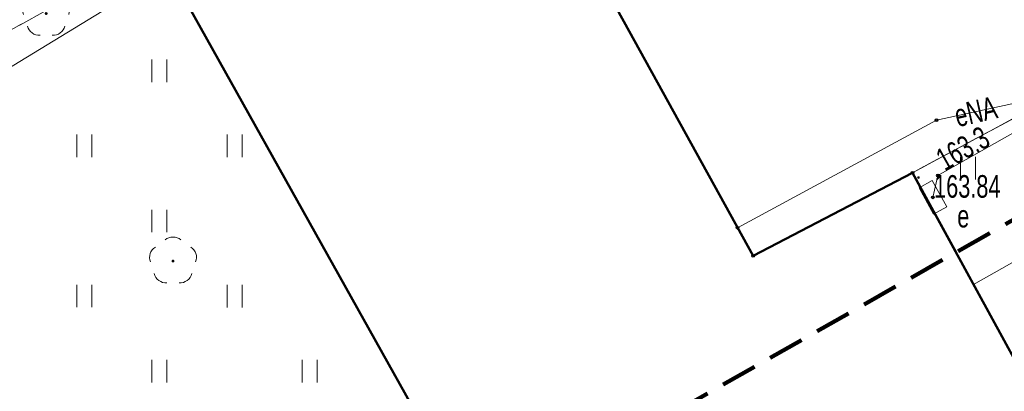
# Model space of a CAD drawing. Header units: metres. Extents: x 0 to 8443948, y 0 to 5887002.
# Tile 14 of 256: x 8442483 to 8442516, y 5886062 to 5886074. Entities that reach past the tile are written whole.
import ezdxf
from ezdxf.enums import TextEntityAlignment as Align

# ---------------------------------------------------------------- set-up
doc = ezdxf.new("R2010")
doc.units = ezdxf.units.M
doc.header["$MEASUREMENT"] = 0
for name, pattern in [('1.0_0.5', [1.5, 1, -0.5]), ('1.5_0.5', [2, 1.5, -0.5]), ('4', [1.8, 1.2, -0.6])]:
    doc.linetypes.add(name, pattern=pattern)
doc.layers.get('0').update_dxf_attribs({"color": 250, "linetype": 'CONTINUOUS', "lineweight": 5})
doc.layers.add('- ABM', color=200, linetype='CONTINUOUS', lineweight=30)
for name, color, linetype in [('312-budynek ewidencyjny', 253, 'CONTINUOUS'), ('chodnik', 253, 'CONTINUOUS'), ('drzewo liściaste', 253, 'CONTINUOUS'), ('Obszar opracowania', 253, 'CONTINUOUS'), ('obszar utwardzony', 253, 'CONTINUOUS'), ('pikieta sztuczna', 253, 'CONTINUOUS'), ('pikieta sztuczna-Atr2', 253, 'CONTINUOUS'), ('przewód elektroenergetyczny podziemny', 253, 'CONTINUOUS'), ('przewód elektroenergetyczny podziemny-Atr1', 253, 'CONTINUOUS'), ('przewód wodociągowy', 253, 'CONTINUOUS'), ('Punkt budynku', 253, 'CONTINUOUS'), ('Punkt roboczy BDOT GESUT K1', 7, 'CONTINUOUS'), ('rzędna', 253, 'CONTINUOUS'), ('rzędna-Atr2', 253, 'CONTINUOUS'), ('szafa elektroenergetyczna lub kontener', 253, 'CONTINUOUS'), ('szafa elektroenergetyczna lub kontener-Atr17', 253, 'CONTINUOUS'), ('trawnik', 253, 'CONTINUOUS')]:
    doc.layers.add(name, color=color, linetype=linetype)
doc.styles.get("Standard").update_dxf_attribs({"font": 'Working1250', "width": 0.75})

# ---------------------------------------------------------------- blocks, each defined once
blk = doc.blocks.new('PUNKTBUD')
at = {"color": 0}
blk.add_circle((0, 0), 0.045, dxfattribs=at)
blk = doc.blocks.new('TU04')
at = {"color": 0, "linetype": 'Continuous', "lineweight": 13}
for p, q in [((0, 0), (0, 0.75)), ((0.5, 0), (0.5, 0.75))]:
    blk.add_line(p, q, dxfattribs=at)
blk = doc.blocks.new('PW01')
at = {"linetype": 'Continuous', "lineweight": 13}
h = blk.add_hatch(color=0, dxfattribs=at)
edge = h.paths.add_edge_path()
edge.add_arc((0, 0), 0.045, 0, 360)
blk = doc.blocks.new('OP021')
at = {"linetype": 'Continuous', "lineweight": 13}
h = blk.add_hatch(color=0, dxfattribs=at)
edge = h.paths.add_edge_path()
edge.add_arc((0, 0), 0.05, 0, 360)
at = {"color": 0, "linetype": 'Continuous', "lineweight": 13}
for centre, start, end in [((0, 0.4), 49.272, 130.728), ((-0.38, 0.124), 121.308, 202.548), ((0.38, 0.124), 337.452, 58.692), ((-0.235, -0.324), 193.221, 274.871), ((0.235, -0.324), 265.129, 346.779)]:
    blk.add_arc(centre, 0.4, start, end, dxfattribs=at)
blk = doc.blocks.new('US18')
at = {"color": 0, "linetype": 'Continuous', "lineweight": 13}
for p, q in [((-0.5, -0.25), (-0.5, 0.25)), ((-0.5, 0.25), (0.5, 0.25)), ((0.5, -0.25), (0.5, 0.25)), ((-0.5, -0.25), (0.5, -0.25))]:
    blk.add_line(p, q, dxfattribs=at)
blk = doc.blocks.new('PIKIETAW1891')
at = {"color": 0}
blk.add_circle((0, 0), 0.045, dxfattribs=at)
blk = doc.blocks.new('GBNMKOIU')
at = {"layer": '312-budynek ewidencyjny', "color": 7, "linetype": 'Continuous', "lineweight": 50, "flags": 128}
for points in [[(-16.211, -466.944), (-15.754, -460.981)], [(-34.132, -465.964), (-16.211, -466.944)], [(-16.769, -479.28), (-34.86, -478.384)]]:
    blk.add_lwpolyline(points, dxfattribs=at)
at = {"layer": '312-budynek ewidencyjny', "color": 7, "linetype": 'Continuous', "lineweight": 50}
blk.add_lwpolyline([(-15.754, -460.981), (-12.738, -461.156)], dxfattribs=at)
at = {"layer": 'chodnik', "color": 7, "linetype": '1.0_0.5', "lineweight": 18}
blk.add_lwpolyline([(-12.498, -455.332), (-15.378, -455.168), (-15.754, -460.981), (-16.211, -466.944), (-34.132, -465.964), (-34.749, -465.933), (-34.717, -465.316), (-35.857, -465.253), (-35.434, -454.058), (-54.653, -453.27), (-54.91, -458.874), (-56.113, -458.819), (-53.411, -414.27), (-30.255, -415.664)], dxfattribs=at)
at = {"layer": 'obszar utwardzony', "color": 7, "linetype": '1.5_0.5', "lineweight": 18}
blk.add_lwpolyline([(-54.343, -486.957), (-54.284, -485.968), (-35.825, -487.011), (-35.469, -479.983), (-34.749, -465.933), (-34.717, -465.316), (-35.857, -465.253), (-45.074, -464.721), (-44.709, -459.302), (-54.91, -458.874), (-56.113, -458.819), (-66.317, -458.414)], dxfattribs=at)
at = {"layer": 'przewód elektroenergetyczny podziemny', "color": 1, "linetype": 'Continuous', "lineweight": 18, "flags": 128}
for points in [[(-13.262, -449.474), (-16.815, -459.375), (-17.284, -466.887)], [(-14.785, -450.799), (-15.107, -457.565), (-15.228, -460.308), (-14.698, -460.838)]]:
    blk.add_lwpolyline(points, dxfattribs=at)
at = {"layer": 'przewód elektroenergetyczny podziemny', "color": 1, "linetype": 'Continuous', "lineweight": 18}
blk.add_lwpolyline([(-34.483, -466.488), (-35.134, -478.861), (-34.592, -481.014), (-34.659, -487.409), (-34.694, -488.041)], dxfattribs=at)
at = {"layer": 'trawnik', "color": 7, "linetype": '1.0_0.5', "lineweight": 18}
blk.add_lwpolyline([(-12.738, -461.156), (-15.754, -460.981), (-15.378, -455.168), (-12.498, -455.332)], dxfattribs=at)
at = {"layer": 'drzewo liściaste', "color": 94, "linetype": 'Continuous', "lineweight": 18, "rotation": 58.02224658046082}
for p in [(-35.513, -482.621), (-26.288, -483.405)]:
    blk.add_blockref('OP021', p, dxfattribs=at)
at = {"layer": 'pikieta sztuczna', "color": 7, "linetype": 'Continuous', "lineweight": 13, "rotation": 58.02224658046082}
blk.add_blockref('PW01', (-15.512, -460.896), dxfattribs=at)
at = {"layer": 'Punkt budynku', "color": 5, "linetype": 'Continuous', "lineweight": 18, "rotation": 58.02224658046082}
for p in [(-15.754, -460.981), (-16.211, -466.944)]:
    blk.add_blockref('PUNKTBUD', p, dxfattribs=at)
at = {"layer": 'Punkt roboczy BDOT GESUT K1', "color": 6, "linetype": 'Continuous', "lineweight": 18, "rotation": 58.02224658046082}
for p in [(-16.815, -459.375), (-15.228, -460.308), (-14.698, -460.838), (-15.754, -460.981), (-17.284, -466.887)]:
    blk.add_blockref('PIKIETAW1891', p, dxfattribs=at)
at = {"layer": 'rzędna', "color": 1, "linetype": 'Continuous', "lineweight": 18, "rotation": 58.02224658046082}
blk.add_blockref('PW01', (-15.228, -460.308), dxfattribs=at)
at = {"layer": 'szafa elektroenergetyczna lub kontener', "color": 1, "linetype": 'Continuous', "lineweight": 18, "rotation": 356.6322465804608}
blk.add_blockref('US18', (-14.698, -460.838), dxfattribs=at)
at = {"layer": 'trawnik', "color": 7, "linetype": 'Continuous', "lineweight": 18, "rotation": 58.02224658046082}
for p in [(-14.72, -459.742), (-28.269, -480.047), (-31.714, -480.844), (-20.584, -481.898), (-24.028, -482.695), (-27.473, -483.492), (-30.917, -484.288), (-23.232, -486.14), (-26.676, -486.936)]:
    blk.add_blockref('TU04', p, dxfattribs=at)
at = {"layer": 'pikieta sztuczna-Atr2', "color": 7, "width": 0.72}
blk.add_text('163.84', height=0.75, rotation=58.0222, dxfattribs=at).set_placement((-14.669, -460.81))
at = {"layer": 'przewód elektroenergetyczny podziemny-Atr1', "color": 1, "width": 0.72}
blk.add_text('eNA', height=0.75, rotation=70.9372, dxfattribs=at).set_placement((-16.597, -458.781), align=Align.MIDDLE_LEFT)
at = {"layer": 'rzędna-Atr2', "color": 1, "width": 0.72}
blk.add_text('163.3', height=0.75, rotation=87.4812, dxfattribs=at).set_placement((-15.221, -460.052))
at = {"layer": 'szafa elektroenergetyczna lub kontener-Atr17', "color": 1, "width": 0.72}
blk.add_text('e', height=0.75, rotation=58.0222, dxfattribs=at).set_placement((-13.421, -460.681))

msp = doc.modelspace()

# ---------------------------------------------------------------- linework, layer by layer
at = {"layer": '312-budynek ewidencyjny', "color": 253, "linetype": 'Continuous', "lineweight": 50, "flags": 128}
for points in [[(8442498.68, 5886082.12), (8442507.34, 5886066.4)], [(8442496.58, 5886060.34), (8442487.76, 5886076.16)], [(8442507.34, 5886066.4), (8442512.64, 5886069.17)], [(8442512.64, 5886069.17), (8442524.32, 5886047.79)]]:
    msp.add_lwpolyline(points, dxfattribs=at)
at = {"layer": 'chodnik', "color": 253, "linetype": '1.0_0.5', "lineweight": 18, "flags": 128}
msp.add_lwpolyline([(8442543.4, 5886105.47), (8442545.67, 5886106.71), (8442548.07, 5886102.64), (8442550.28, 5886092.15), (8442552.05, 5886089.13), (8442550.41, 5886088.28), (8442551.81, 5886085.55), (8442552.3, 5886085.8), (8442556.02, 5886079.34), (8442567.38, 5886059.93), (8442567.59, 5886060.06), (8442606.87, 5886074.51), (8442642.7, 5886087.91), (8442633.35, 5886079.15), (8442601.02, 5886067.07), (8442580.61, 5886059.79), (8442563.12, 5886053.38), (8442563.6, 5886052.17), (8442563.45, 5886052.1), (8442561.29, 5886056.02), (8442559.88, 5886058.54), (8442557.57, 5886062.56), (8442553.39, 5886060.36), (8442555.64, 5886056.25), (8442548.68, 5886052.79), (8442546.36, 5886056.98), (8442536, 5886051.06), (8442537.92, 5886047.49), (8442527.46, 5886042.32), (8442524.9, 5886046.92), (8442524.32, 5886047.79), (8442521.83, 5886052.35), (8442527.04, 5886055.13), (8442521.71, 5886064.74), (8442517.77, 5886071.93), (8442512.64, 5886069.17), (8442507.34, 5886066.4), (8442498.68, 5886082.12), (8442498.38, 5886082.66), (8442498.92, 5886082.96), (8442498.37, 5886083.96), (8442508.09, 5886089.53), (8442498.58, 5886106.25), (8442493.69, 5886103.5), (8442493.1, 5886104.55), (8442532.32, 5886125.85)], close=True, dxfattribs=at)
at = {"layer": 'Obszar opracowania', "color": 132, "linetype": '4', "lineweight": 200, "flags": 128}
msp.add_lwpolyline([(8442458.55, 5886034.95), (8442518.17, 5885958.05), (8442584.5, 5885845.16), (8442759.83, 5885930.18), (8442706.56, 5886026.84), (8442661.75, 5886007.44), (8442603.9, 5886098.45), (8442577.09, 5886102.33)], close=True, dxfattribs=at)
at = {"layer": 'przewód wodociągowy', "color": 5, "linetype": 'Continuous', "lineweight": 18, "flags": 128}
msp.add_lwpolyline([(8442551.36, 5886086.44), (8442537.15, 5886078.28), (8442524.88, 5886071.22), (8442514.67, 5886065.45)], dxfattribs=at)
at = {"layer": 'trawnik', "color": 253, "linetype": '1.0_0.5', "lineweight": 18, "flags": 128}
for points in [[(8442457.89, 5886096.47), (8442457.69, 5886096.88), (8442450.74, 5886093.06), (8442459.26, 5886081.93), (8442493.75, 5886035.59), (8442494.31, 5886036.29), (8442509.2, 5886039.47), (8442499.02, 5886058.04), (8442497.49, 5886060.82), (8442496.58, 5886060.34), (8442487.76, 5886076.16), (8442498.68, 5886082.12), (8442498.38, 5886082.66), (8442486.08, 5886075.83), (8442479.93, 5886072.41), (8442471.04, 5886088.62), (8442459.78, 5886082.49), (8442452.46, 5886093.49)], [(8442521.83, 5886052.35), (8442527.04, 5886055.13), (8442521.71, 5886064.74), (8442517.77, 5886071.93), (8442512.64, 5886069.17)]]:
    msp.add_lwpolyline(points, close=True, dxfattribs=at)

# ---------------------------------------------------------------- block references
at = {"layer": '- ABM', "color": 1, "linetype": 'Continuous', "lineweight": 35, "rotation": 301.977755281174}
msp.add_blockref('GBNMKOIU', (8442912.012, 5886299.937), dxfattribs=at)
at = {"layer": 'pikieta sztuczna', "color": 253, "linetype": 'Continuous', "lineweight": 13}
msp.add_blockref('PW01', (8442512.84, 5886069.01), dxfattribs=at)
at = {"layer": 'Punkt budynku', "color": 5, "linetype": 'Continuous', "lineweight": 18}
for p in [(8442512.64, 5886069.17), (8442507.34, 5886066.4)]:
    msp.add_blockref('PUNKTBUD', p, dxfattribs=at)
at = {"layer": 'trawnik', "color": 253, "linetype": 'Continuous', "lineweight": 18}
for p in [(8442487.339, 5886072.189), (8442484.839, 5886069.689), (8442489.839, 5886069.689), (8442514.239, 5886068.949), (8442487.339, 5886067.189), (8442484.839, 5886064.689), (8442489.839, 5886064.689), (8442487.339, 5886062.189), (8442492.339, 5886062.189)]:
    msp.add_blockref('TU04', p, dxfattribs=at)

# ---------------------------------------------------------------- texts
at = {"layer": 'pikieta sztuczna-Atr2', "color": 253, "width": 0.72}
msp.add_text('163.84', height=0.75, dxfattribs=at).set_placement((8442513.36, 5886068.34))

doc.saveas('drawing.dxf')
